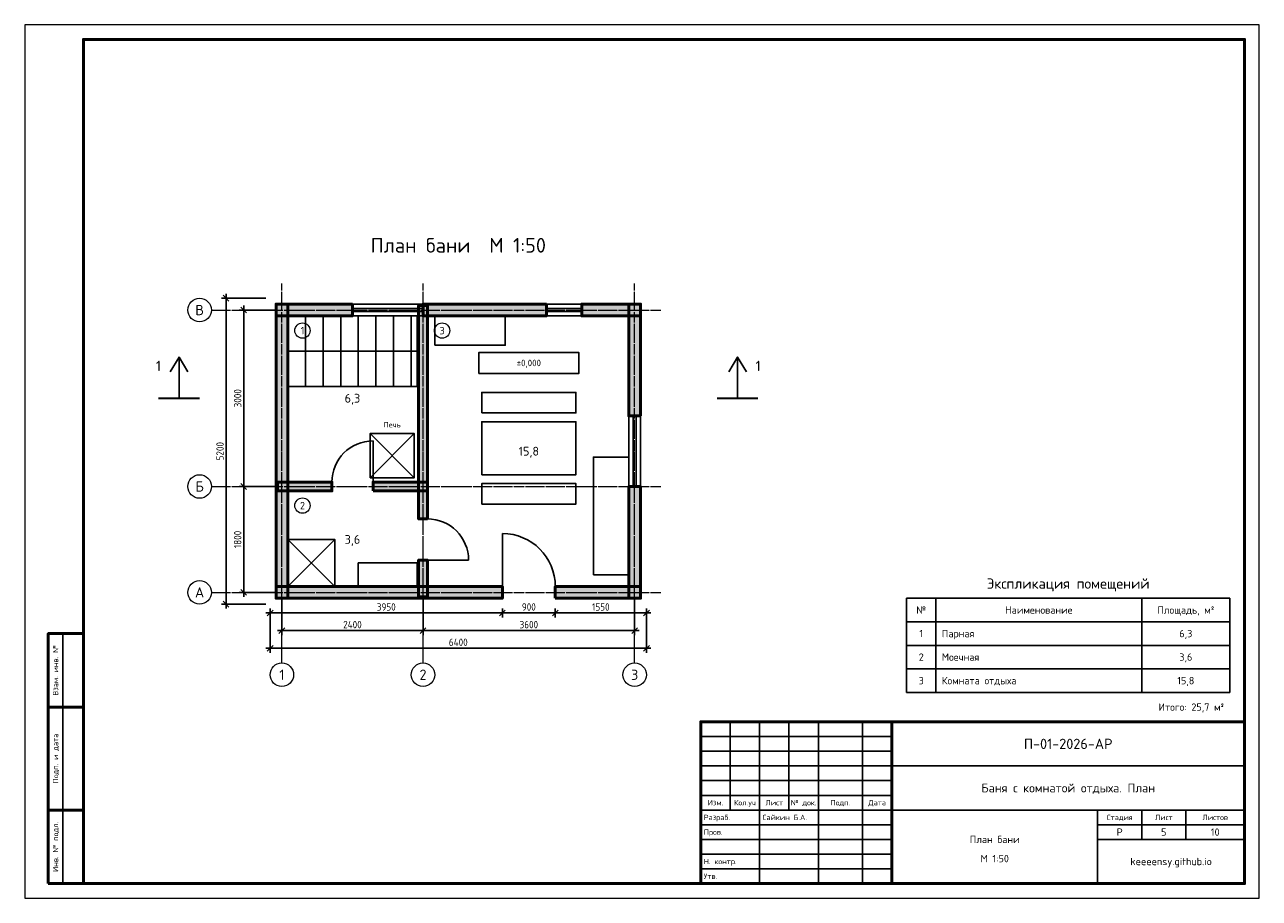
# Model space of a CAD drawing. Header units: millimetres. Extents: x 0 to 420, y 0 to 297.
import ezdxf
from ezdxf.enums import TextEntityAlignment as Align

# ---------------------------------------------------------------- set-up
doc = ezdxf.new("R2010")
doc.units = ezdxf.units.MM
doc.header["$LTSCALE"] = 0.25
doc.linetypes.add('DASHDOT', pattern=[3.556, 2.54, -0.508, 0, -0.508])
for name, color, linetype in [('Мебель', 6, 'Continuous'), ('Отметки', 7, 'Continuous'), ('Разрез', 7, 'Continuous'), ('Сантехника', 4, 'Continuous')]:
    doc.layers.add(name, color=color, linetype=linetype)
for name, color, linetype, lineweight in [('Надписи', 7, 'Continuous', 25), ('Оси', 1, 'DASHDOT', 18), ('Помещения', 7, 'Continuous', 18), ('Проемы', 5, 'Continuous', 25), ('Размеры', 7, 'Continuous', 18), ('Рамка', 7, 'Continuous', 50), ('Стены', 8, 'Continuous', 50), ('Штамп', 7, 'Continuous', 25)]:
    doc.layers.add(name, color=color, linetype=linetype, lineweight=lineweight)
doc.styles.add('GOST', font='isocpeur.ttf', dxfattribs={"width": 0.9})
doc.dimstyles.new('ГОСТ', dxfattribs={"dimtxt": 2.5, "dimasz": 2.5, "dimexe": 1.5, "dimexo": 1.5, "dimgap": 0.8, "dimtad": 1, "dimdec": 0, "dimlfac": 50, "dimtxsty": 'GOST', "dimtsz": 1, "dimcen": 2.5, "dimdle": 1.5, "dimclrd": 7, "dimclre": 7, "dimclrt": 7, "dimazin": 3, "dimtfac": 1, "dimtmove": 0, "dimatfit": 3})

# ---------------------------------------------------------------- blocks, each defined once
blk = doc.blocks.new('ДВЕРЬ')
blk.add_line((0, 0), (0, 1))
blk.add_arc((0, 0), 1, 0, 90)
blk = doc.blocks.new('ОКНО')
for p, q in [((0, 0.5), (1, 0.5)), ((0, -0.5), (0, 0.5)), ((1, -0.5), (1, 0.5)), ((0, 0.12), (1, 0.12)), ((0, -0.12), (1, -0.12)), ((0, -0.5), (1, -0.5))]:
    blk.add_line(p, q)

msp = doc.modelspace()

# ---------------------------------------------------------------- hatches: boundary and pattern name
at = {"layer": 'Стены'}
for points in [[(111.5, 202), (85.5, 202), (85.5, 198), (111.5, 198)], [(85.5, 202), (85.5, 102), (89.5, 102), (89.5, 202)], [(177.5, 202), (135.5, 202), (135.5, 198), (177.5, 198)], [(209.5, 202), (189.5, 202), (189.5, 198), (209.5, 198)], [(209.5, 164), (209.5, 202), (205.5, 202), (205.5, 164)], [(137, 129), (137, 201.5), (134, 201.5), (134, 129)], [(86, 138.5), (104.5, 138.5), (104.5, 141.5), (86, 141.5)], [(118.5, 138.5), (137, 138.5), (137, 141.5), (118.5, 141.5)], [(209.5, 102), (209.5, 140), (205.5, 140), (205.5, 102)], [(137, 102.5), (137, 115), (134, 115), (134, 102.5)], [(85.5, 102), (162.5, 102), (162.5, 106), (85.5, 106)], [(180.5, 102), (209.5, 102), (209.5, 106), (180.5, 106)]]:
    msp.add_hatch(color=8, dxfattribs=at).paths.add_polyline_path(points)

# ---------------------------------------------------------------- linework, layer by layer
at = {"layer": 'Мебель'}
for p, q in [((95.5, 174), (95.5, 198)), ((101.5, 174), (101.5, 198)), ((107.5, 174), (107.5, 198)), ((113.5, 174), (113.5, 198)), ((119.5, 174), (119.5, 198)), ((125.5, 174), (125.5, 198)), ((131.5, 174), (131.5, 198))]:
    msp.add_line(p, q, dxfattribs=at)
for points in [[(89.5, 186), (133.5, 186), (133.5, 198), (89.5, 198)], [(139.5, 188), (163.5, 188), (163.5, 198), (139.5, 198)], [(89.5, 174), (133.5, 174), (133.5, 186), (89.5, 186)], [(155.5, 165), (187.5, 165), (187.5, 172), (155.5, 172)], [(155.5, 144), (187.5, 144), (187.5, 162), (155.5, 162)], [(193.5, 110), (205.5, 110), (205.5, 150), (193.5, 150)], [(155.5, 134), (187.5, 134), (187.5, 141), (155.5, 141)], [(113.5, 106), (133.5, 106), (133.5, 114), (113.5, 114)]]:
    msp.add_lwpolyline(points, close=True, dxfattribs=at)
at = {"layer": 'Оси'}
for p, q in [((87.5, 80), (87.5, 209)), ((135.5, 80), (135.5, 209)), ((207.5, 80), (207.5, 209)), ((63.5, 200), (216.5, 200)), ((63.5, 140), (216.5, 140)), ((63.5, 104), (216.5, 104))]:
    msp.add_line(p, q, dxfattribs=at)
at = {"layer": 'Оси', "color": 7, "linetype": 'Continuous'}
for centre in [(59.5, 200), (59.5, 140), (59.5, 104), (87.5, 76), (135.5, 76), (207.5, 76)]:
    msp.add_circle(centre, 4, dxfattribs=at)
at = {"layer": 'Отметки'}
msp.add_lwpolyline([(154.5, 178.4), (188.5, 178.4), (188.5, 185.6), (154.5, 185.6)], close=True, dxfattribs=at)
at = {"layer": 'Помещения'}
for centre in [(94.5, 193), (142, 193), (94.5, 133.5)]:
    msp.add_circle(centre, 2.6, dxfattribs=at)
at = {"layer": 'Разрез'}
for points in [[(49.5, 179), (52.5, 184), (55.5, 179)], [(52.5, 170), (52.5, 184)], [(239.5, 179), (242.5, 184), (245.5, 179)], [(242.5, 170), (242.5, 184)]]:
    msp.add_lwpolyline(points, dxfattribs=at)
at = {"layer": 'Разрез', "const_width": 0.7}
for points in [[(59.5, 170), (45.5, 170)], [(235.5, 170), (249.5, 170)]]:
    msp.add_lwpolyline(points, dxfattribs=at)
at = {"layer": 'Рамка'}
msp.add_line((295, 5), (295, 60), dxfattribs=at)
at = {"layer": 'Рамка', "lineweight": 18}
msp.add_lwpolyline([(0, 0), (420, 0), (420, 297), (0, 297)], close=True, dxfattribs=at)
at = {"layer": 'Рамка'}
for points in [[(20, 5), (415, 5), (415, 292), (20, 292)], [(8, 65), (20, 65), (20, 90), (8, 90)], [(8, 30), (20, 30), (20, 65), (8, 65)], [(230, 5), (415, 5), (415, 60), (230, 60)], [(8, 5), (20, 5), (20, 30), (8, 30)]]:
    msp.add_lwpolyline(points, close=True, dxfattribs=at)
at = {"layer": 'Сантехника'}
for p, q in [((117.5, 143), (132.5, 158)), ((117.5, 158), (132.5, 143)), ((89.5, 106), (105.5, 122)), ((89.5, 122), (105.5, 106))]:
    msp.add_line(p, q, dxfattribs=at)
for points in [[(117.5, 143), (132.5, 143), (132.5, 158), (117.5, 158)], [(89.5, 106), (105.5, 106), (105.5, 122), (89.5, 122)]]:
    msp.add_lwpolyline(points, close=True, dxfattribs=at)
at = {"layer": 'Стены', "color": 7}
for points in [[(111.5, 202), (85.5, 202), (85.5, 198), (111.5, 198)], [(85.5, 202), (85.5, 102), (89.5, 102), (89.5, 202)], [(177.5, 202), (135.5, 202), (135.5, 198), (177.5, 198)], [(209.5, 202), (189.5, 202), (189.5, 198), (209.5, 198)], [(209.5, 164), (209.5, 202), (205.5, 202), (205.5, 164)], [(137, 129), (137, 201.5), (134, 201.5), (134, 129)], [(86, 138.5), (104.5, 138.5), (104.5, 141.5), (86, 141.5)], [(118.5, 138.5), (137, 138.5), (137, 141.5), (118.5, 141.5)], [(209.5, 102), (209.5, 140), (205.5, 140), (205.5, 102)], [(137, 102.5), (137, 115), (134, 115), (134, 102.5)], [(85.5, 102), (162.5, 102), (162.5, 106), (85.5, 106)], [(180.5, 102), (209.5, 102), (209.5, 106), (180.5, 106)]]:
    msp.add_lwpolyline(points, close=True, dxfattribs=at)
at = {"layer": 'Штамп'}
for p, q in [((300, 102), (410, 102)), ((300, 102), (300, 70)), ((310, 102), (310, 70)), ((380, 102), (380, 70)), ((410, 102), (410, 70)), ((300, 94), (410, 94)), ((13, 65), (13, 90)), ((300, 86), (410, 86)), ((300, 78), (410, 78)), ((300, 70), (410, 70)), ((13, 30), (13, 65)), ((240, 30), (240, 60)), ((250, 30), (250, 60)), ((260, 30), (260, 60)), ((270, 30), (270, 60)), ((285, 30), (285, 60)), ((230, 55), (295, 55)), ((230, 50), (295, 50)), ((230, 45), (295, 45)), ((295, 45), (415, 45)), ((230, 40), (295, 40)), ((230, 35), (295, 35)), ((13, 5), (13, 30)), ((230, 30), (295, 30)), ((250, 5), (250, 30)), ((270, 5), (270, 30)), ((285, 5), (285, 30)), ((295, 30), (415, 30)), ((365, 5), (365, 30)), ((380, 20), (380, 30)), ((395, 20), (395, 30)), ((230, 25), (295, 25)), ((365, 25), (415, 25)), ((230, 20), (295, 20)), ((365, 20), (415, 20)), ((230, 15), (295, 15)), ((230, 10), (295, 10))]:
    msp.add_line(p, q, dxfattribs=at)

# ---------------------------------------------------------------- block references
at = {"layer": 'Проемы'}
for name, p, xscale, yscale, rotation in [('ОКНО', (135.5, 200), 24, 4, 180), ('ОКНО', (189.5, 200), 12, 4, 180), ('ОКНО', (207.5, 140), 24, 4, 90), ('ДВЕРЬ', (137, 115), 14, -14, 90)]:
    msp.add_blockref(name, p, dxfattribs=dict(at, xscale=xscale, yscale=yscale, rotation=rotation))
for p, xscale, yscale in [((118.5, 141.5), -14, 14), ((162.5, 106), 18, 18)]:
    msp.add_blockref('ДВЕРЬ', p, dxfattribs=dict(at, xscale=xscale, yscale=yscale))

# ---------------------------------------------------------------- texts
at = {"layer": 'Надписи', "style": 'GOST'}
for s, height, p in [('План бани  М 1:50', 5, (147.5, 222)), ('В', 3.5, (59.5, 200)), ('Печь', 1.8, (125, 161)), ('Б', 3.5, (59.5, 140)), ('А', 3.5, (59.5, 104)), ('Экспликация помещений', 3.5, (355, 107)), ('№', 2.5, (305, 98)), ('Наименование', 2.5, (345, 98)), ('Площадь, м²', 2.5, (395, 98)), ('1', 2.5, (305, 90)), ('6,3', 2.5, (395, 90)), ('2', 2.5, (305, 82)), ('3,6', 2.5, (395, 82)), ('1', 3.5, (87.5, 76)), ('2', 3.5, (135.5, 76)), ('3', 3.5, (207.5, 76)), ('3', 2.5, (305, 74)), ('15,8', 2.5, (395, 74)), ('П-01-2026-АР', 3.5, (355, 52.5)), ('Баня с комнатой отдыха. План', 3, (355, 37.5)), ('Изм.', 1.8, (235, 32.5)), ('Кол.уч', 1.8, (245, 32.5)), ('Лист', 1.8, (255, 32.5)), ('№ док.', 1.8, (265, 32.5)), ('Подп.', 1.8, (277.5, 32.5)), ('Дата', 1.8, (290, 32.5)), ('Стадия', 1.8, (372.5, 27.5)), ('Лист', 1.8, (387.5, 27.5)), ('Листов', 1.8, (405, 27.5)), ('План бани', 2.5, (330, 20)), ('Р', 2.5, (372.5, 22.5)), ('5', 2.5, (387.5, 22.5)), ('10', 2.5, (405, 22.5)), ('М 1:50', 2.5, (330, 13.5)), ('keeeensy.github.io', 2.5, (390, 12.5))]:
    msp.add_text(s, height=height, dxfattribs=at).set_placement(p, align=Align.MIDDLE_CENTER)
for s, height, p in [('Парная', 2.5, (312, 90)), ('Моечная', 2.5, (312, 82)), ('Комната отдыха', 2.5, (312, 74)), ('Разраб.', 1.8, (231, 27.5)), ('Сайкин Б.А.', 1.8, (251, 27.5)), ('Пров.', 1.8, (231, 22.5)), ('Н. контр.', 1.8, (231, 12.5)), ('Утв.', 1.8, (231, 7.5))]:
    msp.add_text(s, height=height, dxfattribs=at).set_placement(p, align=Align.MIDDLE_LEFT)
for s, p in [('Взам. инв. №', (10.5, 77.5)), ('Подп. и дата', (10.5, 47.5)), ('Инв. № подл.', (10.5, 17.5))]:
    msp.add_text(s, height=1.8, rotation=90, dxfattribs=at).set_placement(p, align=Align.MIDDLE_CENTER)
msp.add_text('Итого: 25,7 м²', height=2.5, dxfattribs=at).set_placement((408, 65), align=Align.MIDDLE_RIGHT)
at = {"layer": 'Отметки', "style": 'GOST'}
msp.add_text('±0,000', height=2.2, dxfattribs=at).set_placement((171.5, 182), align=Align.MIDDLE_CENTER)
at = {"layer": 'Помещения', "style": 'GOST'}
for s, height, p in [('1', 2.5, (94.5, 193)), ('3', 2.5, (142, 193)), ('6,3', 3, (111.5, 170)), ('15,8', 3, (171.5, 152)), ('2', 2.5, (94.5, 133.5)), ('3,6', 3, (111.5, 122))]:
    msp.add_text(s, height=height, dxfattribs=at).set_placement(p, align=Align.MIDDLE_CENTER)
at = {"layer": 'Разрез', "style": 'GOST'}
for p in [(45.5, 181), (249.5, 181)]:
    msp.add_text('1', height=3.5, dxfattribs=at).set_placement(p, align=Align.MIDDLE_CENTER)

# ---------------------------------------------------------------- dimensions: what is measured, and where the dimension line sits
at = {"layer": 'Размеры'}
for base, p1, p2 in [((68.5, 100), (83.5, 100), (83.5, 204)), ((74.5, 140), (87.5, 140), (87.5, 200)), ((74.5, 104), (87.5, 104), (87.5, 140))]:
    msp.add_linear_dim(base=base, p1=p1, p2=p2, angle=90, dimstyle='ГОСТ', dxfattribs=at).render()
for base, p1, p2 in [((87.5, 91), (87.5, 104), (135.5, 104)), ((135.5, 91), (135.5, 104), (207.5, 104)), ((83.5, 97), (83.5, 100), (162.5, 100)), ((83.5, 85), (83.5, 100), (211.5, 100)), ((162.5, 97), (162.5, 100), (180.5, 100)), ((180.5, 97), (180.5, 100), (211.5, 100))]:
    msp.add_linear_dim(base=base, p1=p1, p2=p2, dimstyle='ГОСТ', dxfattribs=at).render()

doc.saveas('drawing.dxf')
